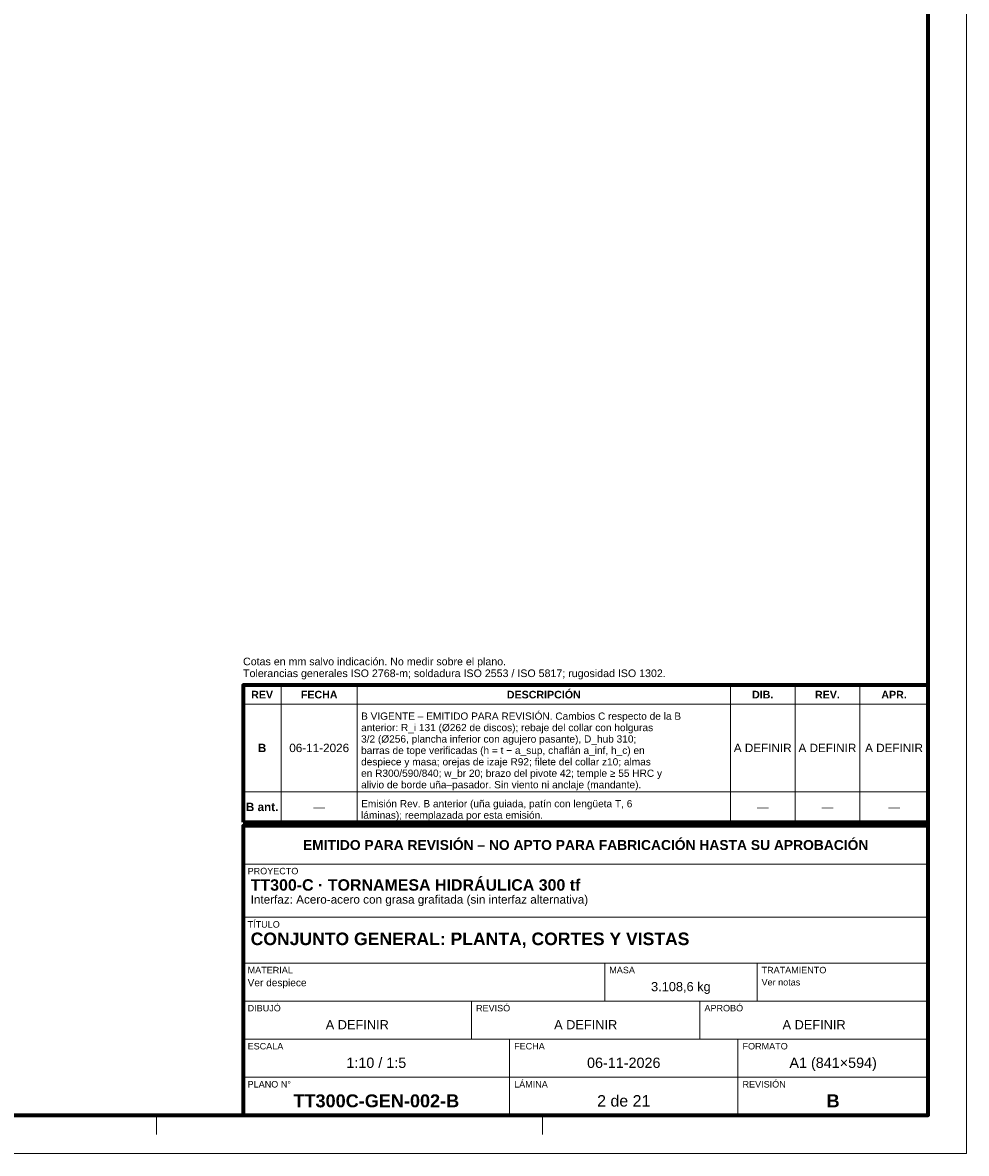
# Model space of a CAD drawing. Header units: millimetres. Extents: x 0 to 841, y 0 to 594.
# Tile 7 of 8: x 593 to 841, y 0 to 297. Entities that reach past the tile are written whole.
import ezdxf
from ezdxf.enums import TextEntityAlignment as Align

# ---------------------------------------------------------------- set-up
doc = ezdxf.new("R2010")
doc.units = ezdxf.units.MM
for name, color, linetype, lineweight in [('FINA', 7, 'CONTINUOUS', 18), ('MARCO', 7, 'CONTINUOUS', 70), ('TXT', 7, 'CONTINUOUS', 25)]:
    doc.layers.add(name, color=color, linetype=linetype, lineweight=lineweight)
doc.styles.add('STD', font='LiberationSans-Regular.ttf')
doc.styles.add('STDB', font='LiberationSans-Bold.ttf')

msp = doc.modelspace()

# ---------------------------------------------------------------- linework, layer by layer
at = {"layer": 'FINA'}
for p, q in [((661, 87), (661, 123)), ((681, 87), (681, 123)), ((779, 87), (779, 123)), ((796, 87), (796, 123)), ((813, 87), (813, 123)), ((651, 118), (831, 118)), ((651, 95), (831, 95)), ((651, 87), (831, 87)), ((651, 86), (831, 86)), ((651, 76), (831, 76)), ((651, 62), (831, 62)), ((651, 50), (831, 50)), ((746, 40), (746, 50)), ((786, 40), (786, 50)), ((651, 40), (831, 40)), ((711, 30), (711, 40)), ((771, 30), (771, 40)), ((651, 30), (831, 30)), ((721, 20), (721, 30)), ((781, 20), (781, 30)), ((651, 20), (831, 20)), ((721, 10), (721, 20)), ((781, 10), (781, 20)), ((628.25, 10), (628.25, 5)), ((729.62, 10), (729.62, 5))]:
    msp.add_line(p, q, dxfattribs=at)
msp.add_lwpolyline([(0, 0), (841, 0), (841, 594), (0, 594)], close=True, dxfattribs=at)
at = {"layer": 'MARCO'}
for points in [[(20, 10), (831, 10), (831, 584), (20, 584)], [(651, 87), (831, 87), (831, 123), (651, 123)], [(651, 10), (831, 10), (831, 86), (651, 86)]]:
    msp.add_lwpolyline(points, close=True, dxfattribs=at)

# ---------------------------------------------------------------- texts
at = {"layer": 'TXT', "style": 'STD'}
for s, p in [('Cotas en mm salvo indicación. No medir sobre el plano.', (651, 127.6)), ('Tolerancias generales ISO 2768-m; soldadura ISO 2553 / ISO 5817; rugosidad ISO 1302.', (651, 124.5))]:
    msp.add_text(s, height=2, dxfattribs=at).set_placement(p, align=Align.BOTTOM_LEFT)
at = {"layer": 'TXT'}
for s, height, style, p in [('DESCRIPCIÓN', 2, 'STDB', (730, 120.5)), ('REV', 2, 'STDB', (656, 120.5)), ('FECHA', 2, 'STDB', (671, 120.5)), ('DIB.', 2, 'STDB', (787.5, 120.5)), ('REV.', 2, 'STDB', (804.5, 120.5)), ('APR.', 2, 'STDB', (822, 120.5)), ('B', 2.2, 'STDB', (656, 106.5)), ('06-11-2026', 2.2, 'STD', (671, 106.5)), ('A DEFINIR', 2.2, 'STD', (787.5, 106.5)), ('A DEFINIR', 2.2, 'STD', (804.5, 106.5)), ('A DEFINIR', 2.2, 'STD', (822, 106.5)), ('B ant.', 2.2, 'STDB', (656, 91)), ('—', 2.2, 'STD', (671, 91)), ('—', 2.2, 'STD', (787.5, 91)), ('—', 2.2, 'STD', (804.5, 91)), ('—', 2.2, 'STD', (822, 91)), ('EMITIDO PARA REVISIÓN – NO APTO PARA FABRICACIÓN HASTA SU APROBACIÓN', 2.6, 'STDB', (741, 81)), ('3.108,6 kg', 2.4, 'STD', (766, 43.8)), ('A DEFINIR', 2.4, 'STD', (681, 33.8)), ('A DEFINIR', 2.4, 'STD', (741, 33.8)), ('A DEFINIR', 2.4, 'STD', (801, 33.8)), ('1:10 / 1:5', 2.7, 'STD', (686, 23.8)), ('06-11-2026', 2.7, 'STD', (751, 23.8)), ('A1 (841×594)', 2.7, 'STD', (806, 23.8)), ('TT300C-GEN-002-B', 3.4, 'STDB', (686, 13.8)), ('2 de 21', 3, 'STD', (751, 13.8)), ('B', 3.4, 'STDB', (806, 13.8))]:
    msp.add_text(s, height=height, dxfattribs=dict(at, style=style)).set_placement(p, align=Align.MIDDLE_CENTER)
for s, height, style, p in [('B VIGENTE – EMITIDO PARA REVISIÓN. Cambios C respecto de la B', 1.9, 'STD', (682, 115.8)), ('anterior: R_i 131 (Ø262 de discos); rebaje del collar con holguras', 1.9, 'STD', (682, 112.8)), ('3/2 (Ø256, plancha inferior con agujero pasante), D_hub 310;', 1.9, 'STD', (682, 109.8)), ('barras de tope verificadas (h = t − a_sup, chaflán a_inf, h_c) en', 1.9, 'STD', (682, 106.8)), ('despiece y masa; orejas de izaje R92; filete del collar z10; almas', 1.9, 'STD', (682, 103.8)), ('en R300/590/840; w_br 20; brazo del pivote 42; temple ≥ 55 HRC y', 1.9, 'STD', (682, 100.8)), ('alivio de borde uña–pasador. Sin viento ni anclaje (mandante).', 1.9, 'STD', (682, 97.8)), ('Emisión Rev. B anterior (uña guiada, patín con lengüeta T, 6', 1.9, 'STD', (682, 92.8)), ('láminas); reemplazada por esta emisión.', 1.9, 'STD', (682, 89.8)), ('PROYECTO', 1.7, 'STD', (652.2, 75)), ('TT300-C · TORNAMESA HIDRÁULICA 300 tf', 3, 'STDB', (653, 72)), ('Interfaz: Acero-acero con grasa grafitada (sin interfaz alternativa)', 2.2, 'STD', (653, 67.8)), ('TÍTULO', 1.7, 'STD', (652.2, 61)), ('CONJUNTO GENERAL: PLANTA, CORTES Y VISTAS', 3.3, 'STDB', (653, 58)), ('MATERIAL', 1.7, 'STD', (652.2, 49)), ('MASA', 1.7, 'STD', (747.2, 49)), ('TRATAMIENTO', 1.7, 'STD', (787.2, 49)), ('Ver despiece', 1.9, 'STD', (652.2, 45.8)), ('Ver notas', 1.7, 'STD', (787.2, 45.8)), ('DIBUJÓ', 1.7, 'STD', (652.2, 39)), ('REVISÓ', 1.7, 'STD', (712.2, 39)), ('APROBÓ', 1.7, 'STD', (772.2, 39)), ('ESCALA', 1.7, 'STD', (652.2, 29)), ('FECHA', 1.7, 'STD', (722.2, 29)), ('FORMATO', 1.7, 'STD', (782.2, 29)), ('PLANO N°', 1.7, 'STD', (652.2, 19)), ('LÁMINA', 1.7, 'STD', (722.2, 19)), ('REVISIÓN', 1.7, 'STD', (782.2, 19))]:
    msp.add_text(s, height=height, dxfattribs=dict(at, style=style)).set_placement(p, align=Align.TOP_LEFT)

doc.saveas('drawing.dxf')
